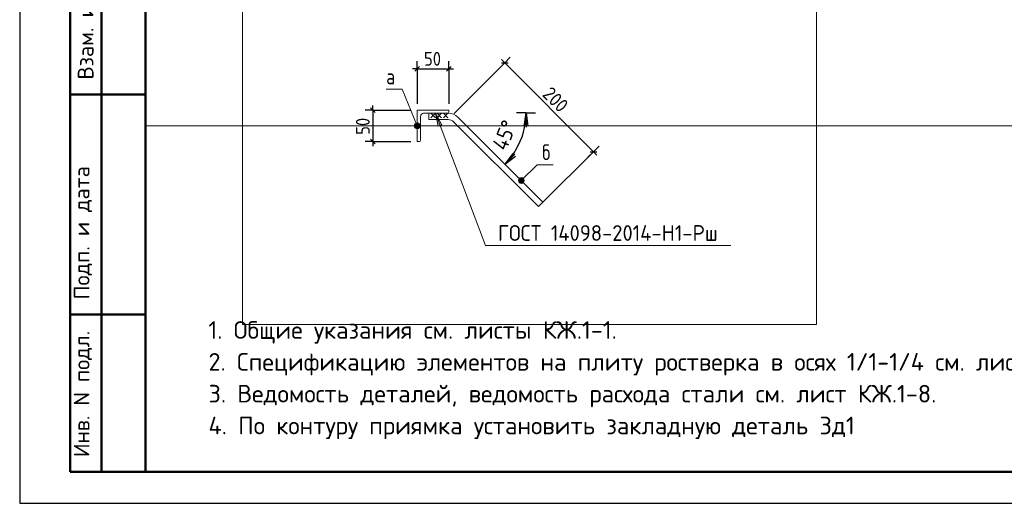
# Model space of a CAD drawing. Header units: millimetres. Extents: x 0 to 42000, y 0 to 29700.
# Tile 1 of 29: x 0 to 15647, y 0 to 7688. Entities that reach past the tile are written whole.
import ezdxf

# ---------------------------------------------------------------- set-up
doc = ezdxf.new("R2010")
doc.units = ezdxf.units.MM
for name, color, linetype, lineweight in [('Standard', 7, 'Continuous', 25), ('Позиционная метка номер позиции', 7, 'Continuous', 13), ('Размерная линия_ общее', 7, 'Continuous', 13), ('Текст_ общее', 7, 'Continuous', 25)]:
    doc.layers.add(name, color=color, linetype=linetype, lineweight=lineweight)
doc.styles.add('ISOCPEUR', font='txt')

msp = doc.modelspace()

# ---------------------------------------------------------------- hatches: boundary and pattern name
at = {"layer": 'Позиционная метка номер позиции', "linetype": 'Continuous', "lineweight": 13, "transparency": 33554687}
msp.add_hatch(color=7, dxfattribs=at).paths.add_polyline_path([(6651, 5994), (6605, 6201), (6707, 6015)], flags=16)
for points in [[(6274, 6007), (6345, 6037), (6324, 6045)], [(6274, 6007), (6324, 6045), (6282, 6029)], [(6276, 5984), (6345, 6037), (6274, 6007)], [(6276, 5984), (6360, 6018), (6345, 6037)], [(6291, 5966), (6360, 6018), (6276, 5984)], [(6282, 6029), (6324, 6045), (6301, 6043)], [(6291, 5966), (6362, 5995), (6360, 6018)], [(6312, 5957), (6362, 5995), (6291, 5966)], [(6312, 5957), (6353, 5974), (6362, 5995)], [(6353, 5974), (6312, 5957), (6335, 5959)], [(7939, 5163), (8015, 5119), (7960, 5174)], [(7960, 5174), (8015, 5119), (8015, 5142)], [(7960, 5174), (8015, 5142), (7983, 5174)], [(7983, 5174), (8015, 5142), (8003, 5163)], [(7928, 5142), (8003, 5099), (7939, 5163)], [(7928, 5119), (7983, 5087), (7928, 5142)], [(7928, 5142), (7983, 5087), (8003, 5099)], [(7960, 5087), (7928, 5119), (7939, 5099)], [(7928, 5119), (7960, 5087), (7983, 5087)], [(7939, 5163), (8003, 5099), (8015, 5119)]]:
    msp.add_hatch(color=7, dxfattribs=at).paths.add_polyline_path(points)

# ---------------------------------------------------------------- linework, layer by layer
at = {"layer": 'Standard', "color": 7, "linetype": 'Continuous', "lineweight": 25, "transparency": 33554687}
for p, q in [((2000, 29200), (2000, 1058)), ((6280, 6868), (6355, 6943)), ((6780, 6868), (6855, 6943)), ((7654, 7002), (7760, 7002)), ((5575, 6289), (5650, 6214)), ((5575, 5789), (5650, 5714)), ((9066, 5590), (9172, 5590))]:
    msp.add_line(p, q, dxfattribs=at)
at = {"layer": 'Standard', "color": 7, "linetype": 'Continuous', "lineweight": 50, "transparency": 33554687}
for p, q in [((800, 500), (800, 9000)), ((800, 500), (800, 9000)), ((1300, 500), (1300, 9000)), ((800, 6500), (2000, 6500)), ((800, 3000), (2000, 3000)), ((2000, 500), (800, 500))]:
    msp.add_line(p, q, dxfattribs=at)
at = {"layer": 'Standard', "color": 7, "linetype": 'Continuous', "lineweight": -3, "transparency": 33554687}
for p, q in [((7707, 7002), (7654, 7055)), ((6318, 6906), (6243, 6906)), ((6318, 6906), (6818, 6906)), ((6818, 6906), (6893, 6906)), ((7707, 7002), (9119, 5590)), ((5613, 6251), (5613, 6326)), ((5613, 5751), (5613, 5676)), ((9119, 5590), (9172, 5537))]:
    msp.add_line(p, q, dxfattribs=at)
at = {"layer": 'Standard', "color": 251, "linetype": 'Continuous', "lineweight": -3, "true_color": 0x656565, "transparency": 33554687}
for p, q in [((7707, 7002), (7795, 7091)), ((6318, 6906), (6318, 7031)), ((6318, 6906), (6318, 6781)), ((6318, 6906), (6318, 6351)), ((6818, 6906), (6818, 7031)), ((6818, 6906), (6818, 6781)), ((6818, 6906), (6818, 6351)), ((7707, 7002), (6903, 6199)), ((7707, 7002), (7618, 6914)), ((5613, 6251), (5488, 6251)), ((5613, 6251), (5738, 6251)), ((5613, 6251), (6218, 6251)), ((5613, 5751), (5488, 5751)), ((5613, 5751), (5738, 5751)), ((5613, 5751), (6218, 5751)), ((9119, 5590), (9207, 5679)), ((9119, 5590), (8315, 4787)), ((9119, 5590), (9030, 5502))]:
    msp.add_line(p, q, dxfattribs=at)
at = {"layer": 'Standard', "color": 7, "linetype": 'Continuous', "lineweight": 25, "transparency": 33554687}
msp.add_lwpolyline([(0, 0), (42000, 0), (42000, 29700), (0, 29700), (0, 0)], close=True, dxfattribs=at)
at = {"layer": 'Standard', "color": 7, "linetype": 'Continuous', "lineweight": 50, "transparency": 33554687}
msp.add_lwpolyline([(2000, 29200), (41500, 29200), (41500, 500), (2000, 500), (2000, 29200)], close=True, dxfattribs=at)
at = {"layer": 'Standard', "color": 7, "linetype": 'Continuous', "lineweight": 13, "transparency": 33554687}
for points in [[(41500, 29200), (2000, 29200), (2000, 6000), (41500, 6000), (41500, 29200)], [(12662, 9312), (3540, 9312), (3540, 2840), (12662, 2840), (12662, 9312)]]:
    msp.add_lwpolyline(points, dxfattribs=at)
at = {"layer": 'Standard', "color": 7, "linetype": 'Continuous', "lineweight": -3, "transparency": 33554687}
msp.add_lwpolyline([(5613, 6251), (5613, 5768), (5613, 5768), (5613, 5751)], dxfattribs=at)
at = {"layer": 'Позиционная метка номер позиции', "color": 7, "linetype": 'Continuous', "lineweight": 13, "transparency": 33554687}
for p, q in [((6368, 6151), (6368, 5768)), ((6801, 6201), (6418, 6201)), ((6501, 6201), (6501, 6101)), ((6501, 6201), (6808, 6201)), ((6534, 6201), (6605, 6130)), ((6605, 6201), (6534, 6130)), ((6605, 6201), (6605, 6201)), ((6605, 6201), (6605, 6201)), ((6605, 6201), (6605, 6201)), ((6605, 6201), (6707, 6015)), ((6651, 5994), (6605, 6201)), ((6634, 6201), (6705, 6130)), ((6705, 6201), (6634, 6130)), ((6734, 6201), (6805, 6130)), ((6805, 6201), (6734, 6130)), ((6818, 6251), (6818, 6218)), ((6276, 5984), (6276, 5984)), ((6301, 6043), (6301, 6043)), ((6335, 5959), (6335, 5959)), ((6360, 6018), (6360, 6018)), ((6808, 6101), (6501, 6101)), ((6707, 6015), (6651, 5994)), ((6679, 6005), (6685, 5991)), ((6318, 5751), (6351, 5751)), ((7939, 5163), (7939, 5163)), ((7939, 5099), (7939, 5099)), ((8003, 5163), (8003, 5163)), ((8003, 5099), (8003, 5099))]:
    msp.add_line(p, q, dxfattribs=at)
for points in [[(6318, 6001), (6080, 6586), (5824, 6586)], [(6818, 6251), (6318, 6251), (6318, 5751)], [(6605, 6201), (7401, 4098), (11299, 4098)], [(6967, 6135), (8315, 4787), (8244, 4716), (6896, 6065)], [(7971, 5131), (8222, 5382), (8478, 5382)]]:
    msp.add_lwpolyline(points, dxfattribs=at)
for centre in [(6318, 6001), (7971, 5131)]:
    msp.add_circle(centre, 45, dxfattribs=at)
for centre, radius, start, end in [((6418, 6151), 50, 90, 180), ((6801, 6218), 17, 270, 0), ((6808, 5976), 225, 45, 90), ((6808, 5976), 125, 45, 90), ((6351, 5768), 17, 270, 0)]:
    msp.add_arc(centre, radius, start, end, dxfattribs=at)
at = {"layer": 'Размерная линия_ общее', "color": 7, "linetype": 'Continuous', "lineweight": 25, "transparency": 33554687}
for p, q in [((8047, 6206), (7897, 6206)), ((8017, 5996), (8047, 6206)), ((8047, 6206), (8077, 5996)), ((8047, 6206), (8047, 5981)), ((8047, 6206), (8047, 6206)), ((8047, 6206), (8197, 6206)), ((7710, 5392), (7604, 5498)), ((7837, 5562), (7710, 5392)), ((7710, 5392), (7869, 5551)), ((7710, 5392), (7880, 5519)), ((7710, 5392), (7710, 5392)), ((7710, 5392), (7816, 5286))]:
    msp.add_line(p, q, dxfattribs=at)
for start, end in [(329.3062, 0), (315, 329.3062)]:
    msp.add_arc((6896, 6206), 1151, start, end, dxfattribs=at)

# ---------------------------------------------------------------- texts
at = {"layer": 'Standard', "color": 7, "linetype": 'Continuous', "lineweight": 50, "transparency": 33554687, "char_height": 250, "attachment_point": 7, "rotation": 90, "style": 'ISOCPEUR'}
for s, insert, width in [('\\A1;{\\fISOCPEUR|i0|b0;\\H250.000000;\\W1.000000;\\C7;Взам. инв.N}\\P', (1173, 6736), 1909.1), ('\\A1;{\\fISOCPEUR|i0|b0;\\H250.000000;\\W1.000000;\\C7;Подп. и дата}\\P', (1149, 3242), 2197.06), ('\\A1;{\\fISOCPEUR|i0|b0;\\H250.000000;\\W1.000000;\\C7;Инв. N подл.}\\P', (1149, 734), 2021.79)]:
    msp.add_mtext(s, dxfattribs=dict(at, insert=insert, width=width))
at = {"layer": 'Standard', "color": 7, "linetype": 'Continuous', "lineweight": 25, "transparency": 33554687, "insert": (6425, 6956), "char_height": 220, "width": 403.93, "attachment_point": 7, "style": 'ISOCPEUR'}
msp.add_mtext('\\W0.87;50', dxfattribs=at)
at = {"layer": 'Standard', "color": 7, "linetype": 'Continuous', "lineweight": 25, "transparency": 33554687, "char_height": 220, "attachment_point": 7, "style": 'ISOCPEUR'}
for s, insert, width, rotation in [('\\W0.91;200', (8292, 6487), 561.99, 315), ('\\W0.87;50', (5563, 5858), 403.92, 90)]:
    msp.add_mtext(s, dxfattribs=dict(at, insert=insert, width=width, rotation=rotation))
at = {"layer": 'Standard', "color": 7, "linetype": 'Continuous', "lineweight": 13, "transparency": 33554687, "insert": (3000, 2895), "char_height": 280, "width": 14564.9, "attachment_point": 1, "line_spacing_factor": 1.084337}
msp.add_mtext('\\A1;{\\fISOCPEUR|i0|b0;\\H279.999995;\\W1.000000;\\C7;1. Общие указания см. листы КЖ.1-1.}\\P{\\fISOCPEUR|i0|b0;\\H279.999995;\\W1.000000;\\C7;2. Спецификацию элементов на плиту ростверка в осях 1/1-1/4 см. лист КЖ.1-7.}\\P{\\fISOCPEUR|i0|b0;\\H279.999995;\\W1.000000;\\C7;3. Ведомость деталей, ведомость расхода стали см. лист КЖ.1-8.}\\P{\\fISOCPEUR|i0|b0;\\H279.999995;\\W1.000000;\\C7;4. По контуру приямка установить закладную деталь Зд1}\\P', dxfattribs=at)
at = {"layer": 'Размерная линия_ общее', "color": 7, "linetype": 'Continuous', "lineweight": 25, "transparency": 33554687, "insert": (7730, 5590), "char_height": 250, "width": 638.9, "attachment_point": 7, "rotation": 67.5, "style": 'ISOCPEUR'}
msp.add_mtext('\\W0.91;45%%d', dxfattribs=at)
at = {"layer": 'Текст_ общее', "color": 7, "linetype": 'Continuous', "lineweight": 25, "transparency": 33554687, "char_height": 250, "attachment_point": 7, "style": 'ISOCPEUR'}
for s, insert, width in [('\\W0.80;а', (5824, 6660), 299.87), ('\\W0.78;б', (8303, 5456), 272.01), ('\\W0.95;ГОСТ 14098-2014-Н1-Рш', (7599, 4172), 3816.57)]:
    msp.add_mtext(s, dxfattribs=dict(at, insert=insert, width=width))

doc.saveas('drawing.dxf')
